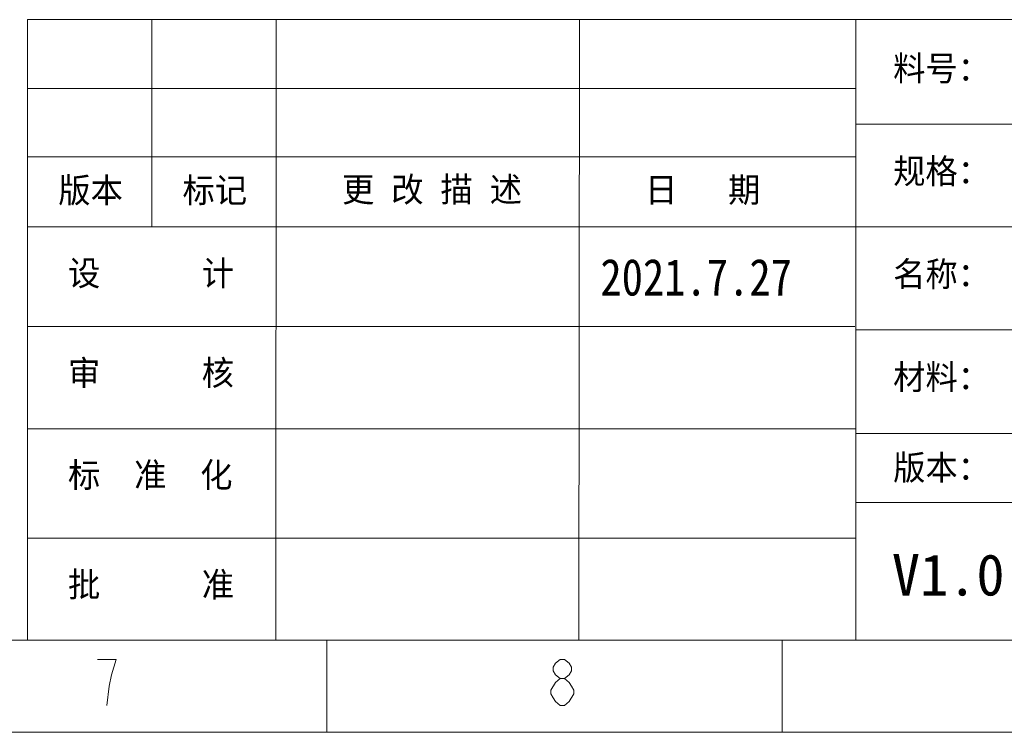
# Model space of a CAD drawing. Header units: millimetres. Extents: x 1111 to 2862, y 128 to 537.
# Tile 8 of 17: x 2589 to 2693, y 128 to 204. Entities that reach past the tile are written whole.
import ezdxf

# ---------------------------------------------------------------- set-up
doc = ezdxf.new("R2010")
doc.units = ezdxf.units.MM
doc.header["$LTSCALE"] = 10
doc.layers.get('0').update_dxf_attribs({"linetype": 'CONTINUOUS', "lineweight": 15})
doc.styles.get("Standard").update_dxf_attribs({"font": 'txt', "width": 0.85})
doc.styles.add('图框', font='txt')

# ---------------------------------------------------------------- blocks, each defined once
blk = doc.blocks.new('A$C642B7837')
at = {"linetype": 'Continuous'}
for p, q in [((314, 77.5), (584, 77.5)), ((327.5, 55), (327.5, 77.5)), ((340.97, 10), (341, 77.5)), ((373.88, 10), (373.95, 77.5)), ((314, 70), (404, 70)), ((314, 44.12), (403.87, 44.12)), ((314, 33.01), (404, 33.01)), ((584, 25.02), (404, 25)), ((314, 21.1), (404, 21.1))]:
    blk.add_line(p, q, dxfattribs=at)
for p, q in [((314, 77.5), (314, 10)), ((314, 10), (584, 10))]:
    blk.add_line(p, q)
at = {"color": 7, "linetype": 'Continuous'}
for p, q in [((404, 10), (404, 77.5)), ((404, 66.14), (584, 66.14)), ((403.93, 62.58), (314, 62.58)), ((314, 54.95), (340.96, 54.95)), ((314, 54.95), (584, 54.95)), ((404, 43.75), (584, 43.75)), ((404, 32.5), (584, 32.5)), ((584, 10), (25, 10))]:
    blk.add_line(p, q, dxfattribs=at)
at = {"color": 2, "linetype": 'Continuous'}
for p, q in [((346.5, 0), (346.5, 10)), ((396, 0), (396, 10)), ((0, 0), (594, 0))]:
    blk.add_line(p, q, dxfattribs=at)
for points in [[(322.6, 2.92), (322.85, 5.01), (323.1, 6.26), (323.35, 7.09), (323.6, 7.92), (321.6, 7.92)], [(371.85, 5.84), (371.35, 6.26), (371.1, 6.67), (371.1, 7.09), (371.35, 7.51), (371.85, 7.92), (372.35, 7.92), (372.85, 7.51), (373.1, 7.09), (373.1, 6.67), (372.85, 6.26), (372.35, 5.84)], [(371.85, 2.92), (371.35, 3.34), (371.1, 3.76), (370.85, 4.17), (370.85, 4.59), (371.35, 5.42)], [(371.35, 5.42), (371.85, 5.84), (372.35, 5.84), (372.85, 5.42), (373.1, 5.01), (373.35, 4.59), (373.35, 4.17)], [(373.35, 4.17), (372.85, 3.34), (372.35, 2.92), (371.85, 2.92)]]:
    blk.add_lwpolyline(points, dxfattribs=at)
at = {"color": 3, "char_height": 2.7, "attachment_point": 1, "style": '图框'}
for s, insert, width in [('料号：', (408.05, 73.55), 36.319), ('规格：', (408.05, 62.37), 18.4997), ('版本', (317.33, 60.3), 18.167), ('标记', (330.83, 60.3), 18.167), ('更 改 描 述', (348.16, 60.38), 36.319), ('日   期', (381.09, 60.34), 36.319), ('设      计', (318.38, 51.27), 23.7119), ('名称：', (408.05, 51.18), 18.4997), ('审      核', (318.38, 40.44), 23.7119), ('材料：', (408.05, 39.98), 18.4997), ('版本：', (408.05, 30.14), 18.4997), ('标  准  化', (318.38, 29.33), 23.7119), ('批      准', (318.38, 17.42), 23.7119)]:
    blk.add_mtext(s, dxfattribs=dict(at, insert=insert, width=width))

msp = doc.modelspace()

# ---------------------------------------------------------------- block references
at = {"color": 3, "xscale": 0.9720000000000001, "yscale": 0.9720000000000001, "zscale": 0.9720000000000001}
msp.add_blockref('A$C642B7837', (2284.16, 128.29), dxfattribs=at)

# ---------------------------------------------------------------- texts
at = {"color": 3, "lineweight": 0, "insert": (2649.86, 178.34), "char_height": 3.888, "width": 25.0625, "attachment_point": 1}
msp.add_mtext('2021.7.27', dxfattribs=at)
at = {"color": 6, "insert": (2680.65, 147.12), "char_height": 4.374, "width": 17.9817, "attachment_point": 1, "style": '图框'}
msp.add_mtext('{\\C3;V1.0}', dxfattribs=at)

doc.saveas('drawing.dxf')
